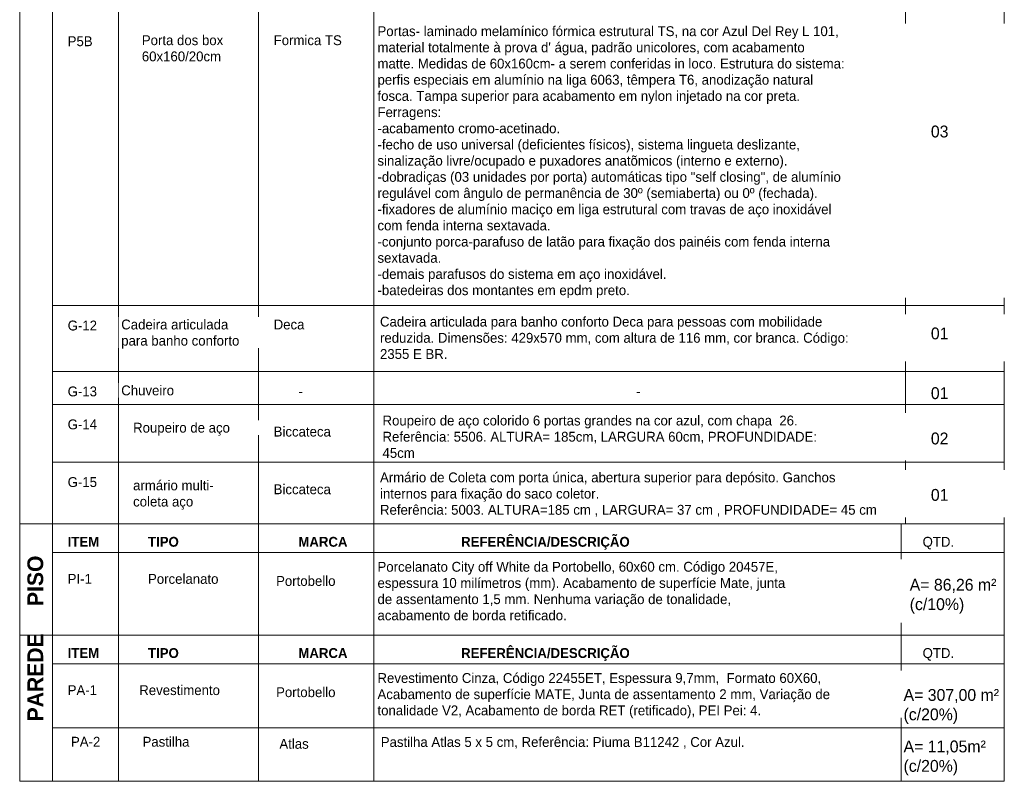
# Model space of a CAD drawing. Header units: metres. Extents: x -7.1 to 31.6, y -21.1 to 8.5.
# Tile 42 of 44: x 22.2 to 24.6, y 3.4 to 5.3. Entities that reach past the tile are written whole.
import ezdxf

# ---------------------------------------------------------------- set-up
doc = ezdxf.new("R2010")
doc.units = ezdxf.units.M
doc.layers.add('A-DETL', color=90, linetype='Continuous', lineweight=18)
doc.layers.add('G-ANNO-TEXT', color=231, linetype='Continuous', lineweight=9)
doc.styles.add('Century Gothic_4', font='GOTHIC.TTF', dxfattribs={"height": 0.038323})
doc.styles.add('Century Gothic_6', font='GOTHIC.TTF', dxfattribs={"height": 0.023952})
doc.styles.add('Century Gothic_8', font='GOTHIC.TTF', dxfattribs={"height": 0.028742})

msp = doc.modelspace()

# ---------------------------------------------------------------- linework, layer by layer
at = {"layer": 'A-DETL'}
for p, q in [((22.2187, 4.0478), (22.2187, 7.1128)), ((22.2987, 4.0478), (22.2987, 7.1128)), ((22.4587, 7.1128), (22.4587, 4.0478)), ((22.7987, 7.1128), (22.7987, 4.0478)), ((23.0787, 7.1128), (23.0787, 4.0478)), ((24.3687, 7.1128), (24.3687, 4.0478)), ((24.6087, 7.1128), (24.6087, 4.0478)), ((24.6087, 4.5778), (22.2987, 4.5778)), ((24.6087, 4.5778), (22.2987, 4.5778)), ((24.6087, 4.4178), (22.2987, 4.4178)), ((24.6087, 4.3378), (22.2987, 4.3378)), ((24.6087, 4.1978), (22.2987, 4.1978)), ((24.6087, 4.0478), (22.2187, 4.0478)), ((22.2187, 4.0478), (24.6087, 4.0478)), ((22.2187, 3.7778), (22.2187, 4.0478)), ((24.6087, 4.0478), (22.2187, 4.0478)), ((22.2987, 3.7778), (22.2987, 4.0478)), ((22.4587, 4.0478), (22.4587, 3.7778)), ((22.7987, 4.0478), (22.7987, 3.7778)), ((23.0787, 4.0478), (23.0787, 3.7778)), ((24.3587, 4.0478), (24.3587, 3.7778)), ((24.6087, 4.0478), (24.6087, 3.7778)), ((22.2987, 3.9778), (24.6087, 3.9778)), ((22.2187, 3.7778), (24.6087, 3.7778)), ((24.6087, 3.7778), (22.2187, 3.7778)), ((22.2187, 3.7778), (24.6087, 3.7778)), ((22.2187, 3.4228), (22.2187, 3.7778)), ((24.6087, 3.7778), (22.2187, 3.7778)), ((22.2987, 3.4228), (22.2987, 3.7778)), ((22.4587, 3.7778), (22.4587, 3.4228)), ((22.7987, 3.7778), (22.7987, 3.4228)), ((23.0787, 3.7778), (23.0787, 3.4228)), ((24.3587, 3.7778), (24.3587, 3.4228)), ((24.6087, 3.7778), (24.6087, 3.4228)), ((22.2987, 3.7078), (24.6087, 3.7078)), ((22.2987, 3.5528), (24.6087, 3.5528)), ((22.2187, 3.4228), (24.6087, 3.4228))]:
    msp.add_line(p, q, dxfattribs=at)

# ---------------------------------------------------------------- texts
at = {"layer": 'G-ANNO-TEXT', "color": 7, "attachment_point": 1, "line_spacing_factor": 0.984117, "style": 'Century Gothic_6', "bg_fill": 3, "box_fill_scale": 1.25, "bg_fill_color": 0, "bg_fill_transparency": 0}
for s, insert, char_height, width in [('Porta dos box\\P60x160/20cm', (22.5152, 5.2336), 0.023952, 0.2619), ('Formica TS', (22.8352, 5.2336), 0.02395, 0.2004), ('P5B', (22.3352, 5.2311), 0.02395, 0.0678), ('G-12', (22.3352, 4.5411), 0.02395, 0.0909), ('Deca', (22.8352, 4.5436), 0.02395, 0.1068), ('Cadeira articulada para banho conforto Deca para pessoas com mobilidade\\Preduzida. Dimensões: 429x570 mm, com altura de 116 mm, cor branca. Código:\\P2355 E BR.', (23.0933, 4.5505), 0.023952, 1.518), ('G-13', (22.3352, 4.3811), 0.02395, 0.0909), ('-', (22.8952, 4.3811), 0.024, 0.0129), ('-', (23.7152, 4.3811), 0.024, 0.0129), ('G-14', (22.3352, 4.3011), 0.02395, 0.0909), ('Roupeiro de aço', (22.494, 4.2931), 0.023952, 0.3234), ('Biccateca', (22.8352, 4.2836), 0.02395, 0.1989), ('G-15', (22.3352, 4.1611), 0.02395, 0.0909), ('Armário de Coleta com porta única, abertura superior para depósito. Ganchos\\Pinternos para fixação do saco coletor.\\PReferência: 5003. ALTURA=185 cm , LARGURA= 37 cm , PROFUNDIDADE= 45 cm', (23.0933, 4.1724), 0.023952, 1.5123), ('armário multi-\\Pcoleta aço', (22.494, 4.1531), 0.023952, 0.261), ('Biccateca', (22.8352, 4.1436), 0.02395, 0.1989), ('PI-1', (22.3352, 3.9261), 0.02395, 0.0678), ('Porcelanato', (22.5302, 3.9261), 0.023952, 0.2364), ('Portobello', (22.8411, 3.9211), 0.02395, 0.1941), ('Revestimento', (22.509, 3.6561), 0.023952, 0.2589), ('PA-1', (22.3352, 3.6561), 0.02395, 0.0876), ('Portobello', (22.8411, 3.6511), 0.02395, 0.1941), ('PA-2', (22.3432, 3.5308), 0.02395, 0.0876), ('Pastilha', (22.5169, 3.5308), 0.02395, 0.1452), ('Atlas', (22.8491, 3.5258), 0.02395, 0.0927), ('Pastilha Atlas 5 x 5 cm, Referência: Piuma B11242 , Cor Azul.', (23.0952, 3.5302), 0.023952, 1.131)]:
    msp.add_mtext(s, dxfattribs=dict(at, insert=insert, char_height=char_height, width=width))
at = {"layer": 'G-ANNO-TEXT', "color": 7, "attachment_point": 1, "line_spacing_factor": 0.984117, "style": 'Century Gothic_8'}
for s, insert, char_height, width in [('03', (24.4304, 5.0144), 0.02874, 0.05256), ('01', (24.4304, 4.5243), 0.02874, 0.05256), ('01', (24.4304, 4.3793), 0.02874, 0.05256), ('02', (24.4304, 4.2693), 0.02874, 0.05256), ('01', (24.4304, 4.1324), 0.02874, 0.05256), ('A= 86,26 m²\\P(c/10%)', (24.3791, 3.9143), 0.028742, 0.26676), ('A= 307,00 m²\\P(c/20%)', (24.3641, 3.6468), 0.028742, 0.29304), ('A= 11,05m²\\P(c/20%)', (24.3641, 3.5218), 0.02874, 0.2538)]:
    msp.add_mtext(s, dxfattribs=dict(at, insert=insert, char_height=char_height, width=width))
at = {"layer": 'G-ANNO-TEXT', "color": 7, "char_height": 0.038323, "attachment_point": 1, "rotation": 90, "line_spacing_factor": 0.984117, "style": 'Century Gothic_4'}
for s, insert, width in [('\\fCentury Gothic|b1|i0|c0|p34|;PISO', (22.2374, 3.8483), 0.14016), ('\\fCentury Gothic|b1|i0|c0|p34|;PAREDE', (22.2374, 3.5683), 0.2304)]:
    msp.add_mtext(s, dxfattribs=dict(at, insert=insert, width=width))

# ---------------------------------------------------------------- next in the draw order: texts
at = {"layer": 'G-ANNO-TEXT', "color": 7, "attachment_point": 1, "line_spacing_factor": 0.984117, "style": 'Century Gothic_6', "bg_fill": 3, "box_fill_scale": 1.25, "bg_fill_color": 0, "bg_fill_transparency": 0}
for s, insert, char_height, width in [('Portas- laminado melamínico fórmica estrutural TS, na cor Azul Del Rey L 101,\\Pmaterial totalmente à prova d\' água, padrão unicolores, com acabamento\\Pmatte. Medidas de 60x160cm- a serem conferidas in loco. Estrutura do sistema:\\Pperfis especiais em alumínio na liga 6063, têmpera T6, anodização natural\\Pfosca. Tampa superior para acabamento em nylon injetado na cor preta.\\PFerragens:\\P-acabamento cromo-acetinado.\\P-fecho de uso universal (deficientes físicos), sistema lingueta deslizante,\\Psinalização livre/ocupado e puxadores anatõmicos (interno e externo).\\P-dobradiças (03 unidades por porta) automáticas tipo "self closing", de alumínio\\Pregulável com ângulo de permanência de 30º (semiaberta) ou 0º (fechada).\\P-fixadores de alumínio maciço em liga estrutural com travas de aço inoxidável\\Pcom fenda interna sextavada.\\P-conjunto porca-parafuso de latão para fixação dos painéis com fenda interna\\Psextavada.\\P-demais parafusos do sistema em aço inoxidável.\\P-batedeiras dos montantes em epdm preto.', (23.0872, 5.2555), 0.023952, 1.5165), ('Cadeira articulada\\Ppara banho conforto', (22.4652, 4.5436), 0.023952, 0.4047), ('Chuveiro', (22.4652, 4.3836), 0.02395, 0.1731), ('Roupeiro de aço colorido 6 portas grandes na cor azul, com chapa  26.\\PReferência: 5506. ALTURA= 185cm, LARGURA 60cm, PROFUNDIDADE:\\P45cm', (23.0994, 4.3105), 0.023952, 1.3695), ('\\fCentury Gothic|b1|i0|c0|p34|;ITEM', (22.3352, 4.0161), 0.023952, 0.0846), ('\\fCentury Gothic|b1|i0|c0|p34|;TIPO', (22.5302, 4.0161), 0.023952, 0.0837), ('\\fCentury Gothic|b1|i0|c0|p34|;MARCA', (22.8952, 4.0161), 0.023952, 0.1491), ('\\fCentury Gothic|b1|i0|c0|p34|;REFERÊNCIA/DESCRIÇÃO', (23.2902, 4.0161), 0.023952, 0.4758), ('QTD.', (24.4104, 4.0161), 0.02395, 0.0906), ('Porcelanato City off White da Portobello, 60x60 cm. Código 20457E,\\Pespessura 10 milímetros (mm). Acabamento de superfície Mate, junta\\Pde assentamento 1,5 mm. Nenhuma variação de tonalidade,\\Pacabamento de borda retificado.\\P', (23.0872, 3.9555), 0.023952, 1.3209), ('\\fCentury Gothic|b1|i0|c0|p34|;REFERÊNCIA/DESCRIÇÃO', (23.2902, 3.7461), 0.023952, 0.4758), ('\\fCentury Gothic|b1|i0|c0|p34|;ITEM', (22.3352, 3.7461), 0.023952, 0.0846), ('\\fCentury Gothic|b1|i0|c0|p34|;TIPO', (22.5302, 3.7461), 0.023952, 0.0837), ('\\fCentury Gothic|b1|i0|c0|p34|;MARCA', (22.8952, 3.7461), 0.023952, 0.1491), ('QTD.', (24.4104, 3.7461), 0.02395, 0.0906), ('Revestimento Cinza, Código 22455ET, Espessura 9,7mm,  Formato 60X60,\\PAcabamento de superfície MATE, Junta de assentamento 2 mm, Variação de\\Ptonalidade V2, Acabamento de borda RET (retificado), PEI Pei: 4.\\P', (23.0872, 3.6855), 0.023952, 1.4847)]:
    msp.add_mtext(s, dxfattribs=dict(at, insert=insert, char_height=char_height, width=width))

doc.saveas('drawing.dxf')
